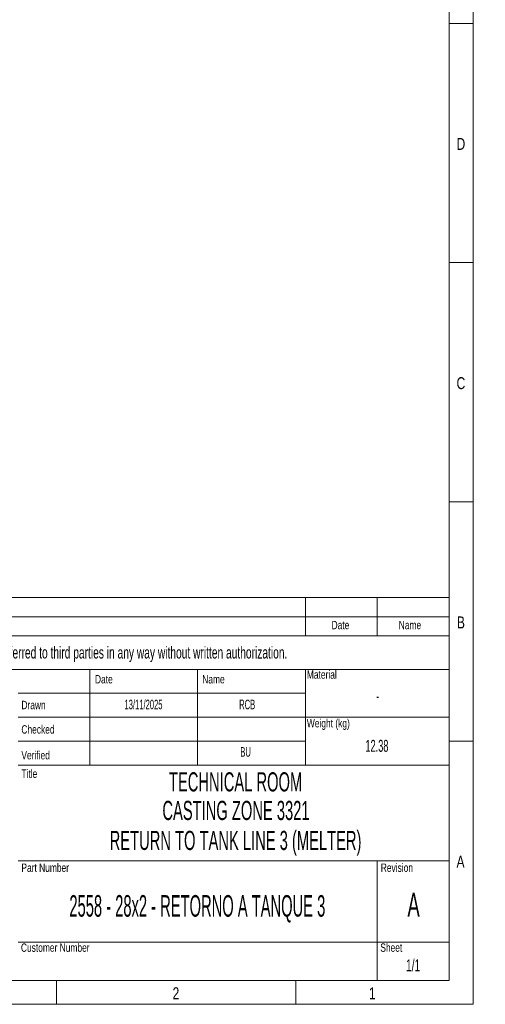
# Model space of a CAD drawing. Header units: millimetres. Extents: x 15 to 592, y 5 to 415.
# Tile 12 of 13: x 494 to 592, y 5 to 211. Entities that reach past the tile are written whole.
import ezdxf

# ---------------------------------------------------------------- set-up
doc = ezdxf.new("R2010")
doc.units = ezdxf.units.MM
doc.layers.add('SLD-0', color=179, linetype='Continuous')
doc.styles.add('SLDTEXTSTYLE0', font='TXT', dxfattribs={"width": 0.75})
doc.styles.add('SLDTEXTSTYLE1', font='TXT', dxfattribs={"width": 0.574367})
doc.styles.add('SLDTEXTSTYLE2', font='TXT', dxfattribs={"width": 0.638186})
doc.styles.add('SLDTEXTSTYLE3', font='TXT', dxfattribs={"width": 0.510549})

msp = doc.modelspace()

# ---------------------------------------------------------------- linework, layer by layer
at = {"color": 7, "linetype": 'Continuous', "lineweight": 18}
for p, q in [((589, 415), (589, 5)), ((584, 410), (584, 10)), ((584.001, 210), (583.999, 210)), ((584, 210), (589, 210)), ((584, 160), (589, 160)), ((584, 110), (589, 110)), ((404, 90), (584, 90)), ((554, 90), (554, 82)), ((569, 90), (569, 82)), ((584, 90), (584, 10)), ((404, 86), (584, 86)), ((404, 82), (584, 82)), ((404, 75), (584, 75)), ((509, 75), (509, 55)), ((531.5, 75), (531.5, 55)), ((554, 75), (554, 70)), ((554, 70), (494, 70)), ((554, 70), (554, 65)), ((554, 65), (494, 65)), ((554, 65), (554, 60)), ((554, 65), (584, 65)), ((554, 60), (494, 60)), ((554, 60), (554, 55)), ((584, 60), (589, 60)), ((494, 55), (509, 55)), ((509, 55), (531.5, 55)), ((531.5, 55), (554, 55)), ((554, 55), (584, 55)), ((494, 35), (584, 35)), ((569, 35), (569, 10)), ((494, 18), (584, 18)), ((584, 10), (20, 10)), ((404, 10), (584, 10)), ((502, 10), (502, 5)), ((552, 10), (552, 5)), ((589, 5), (15, 5))]:
    msp.add_line(p, q, dxfattribs=at)

# ---------------------------------------------------------------- texts
at = {"color": 7, "linetype": 'Continuous', "lineweight": 0}
for s, insert, char_height, attachment_point, style in [('D', (586.47135, 186.06267), 2.5, 2, 'SLDTEXTSTYLE0'), ('C', (586.47396, 136.06267), 2.5, 2, 'SLDTEXTSTYLE0'), ('Date', (561.32058, 85.13631), 1.75, 2, 'SLDTEXTSTYLE0'), ('Name', (575.83281, 85.13631), 1.75, 2, 'SLDTEXTSTYLE0'), ('B', (586.4809, 86.06267), 2.5, 2, 'SLDTEXTSTYLE0'), ('Material', (554.31017, 74.79649), 1.75, 1, 'SLDTEXTSTYLE0'), ('Date', (510.07035, 73.81161), 1.75, 1, 'SLDTEXTSTYLE0'), ('Name', (532.46556, 73.81161), 1.75, 1, 'SLDTEXTSTYLE0'), ('Drawn', (494.70003, 68.42429), 1.75, 1, 'SLDTEXTSTYLE0'), ('Weight (kg)', (554.31017, 64.62334), 1.75, 1, 'SLDTEXTSTYLE0'), ('Checked', (494.70003, 63.32744), 1.75, 1, 'SLDTEXTSTYLE0'), ('Verified', (494.70003, 57.93582), 1.75, 1, 'SLDTEXTSTYLE0'), ('Title', (494.70003, 54.07419), 1.75, 1, 'SLDTEXTSTYLE0'), ('A', (586.40017, 36.06267), 2.5, 2, 'SLDTEXTSTYLE0'), ('Part Number', (494.70003, 34.42461), 1.75, 1, 'SLDTEXTSTYLE0'), ('Revision', (569.74402, 34.42461), 1.75, 1, 'SLDTEXTSTYLE0'), ('2558 - 28x2 - RETORNO A TANQUE 3', (531.44086, 27.81843), 4.5, 2, 'SLDTEXTSTYLE3'), ('Customer Number', (494.6026, 17.72408), 1.75, 1, 'SLDTEXTSTYLE0'), ('Sheet', (569.64658, 17.72408), 1.75, 1, 'SLDTEXTSTYLE0'), ('2', (526.97483, 8.56267), 2.5, 2, 'SLDTEXTSTYLE0'), ('1', (567.97483, 8.56267), 2.5, 2, 'SLDTEXTSTYLE0')]:
    msp.add_mtext(s, dxfattribs=dict(at, insert=insert, char_height=char_height, attachment_point=attachment_point, style=style))
at = {"layer": 'SLD-0', "color": 7, "attachment_point": 2}
for s, insert, char_height, style in [('This drawing is property of INSERTEC. Must not be copied or transferred to third parties in any way without written authorization.', (489.52452, 79.76737), 2.5, 'SLDTEXTSTYLE2'), ('13/11/2025', (520.19939, 68.66294), 2, 'SLDTEXTSTYLE1'), ('RCB', (541.85295, 68.66294), 2, 'SLDTEXTSTYLE1'), ('-', (569.09125, 70.67163), 2.5, 'SLDTEXTSTYLE1'), ('12.38', (568.93843, 60.26743), 2.5, 'SLDTEXTSTYLE1'), ('BU', (541.51573, 58.74879), 2, 'SLDTEXTSTYLE1'), ('TECHNICAL ROOM', (539.43008, 53.48919), 4, 'SLDTEXTSTYLE1'), ('CASTING ZONE 3321', (539.51141, 47.51473), 4, 'SLDTEXTSTYLE1'), ('RETURN TO TANK LINE 3 (MELTER)', (539.41831, 41.25275), 4, 'SLDTEXTSTYLE1'), ('A', (576.59481, 28.30463), 5, 'SLDTEXTSTYLE1'), ('1/1', (576.49515, 14.40205), 2.5, 'SLDTEXTSTYLE2')]:
    msp.add_mtext(s, dxfattribs=dict(at, insert=insert, char_height=char_height, style=style))

doc.saveas('drawing.dxf')
